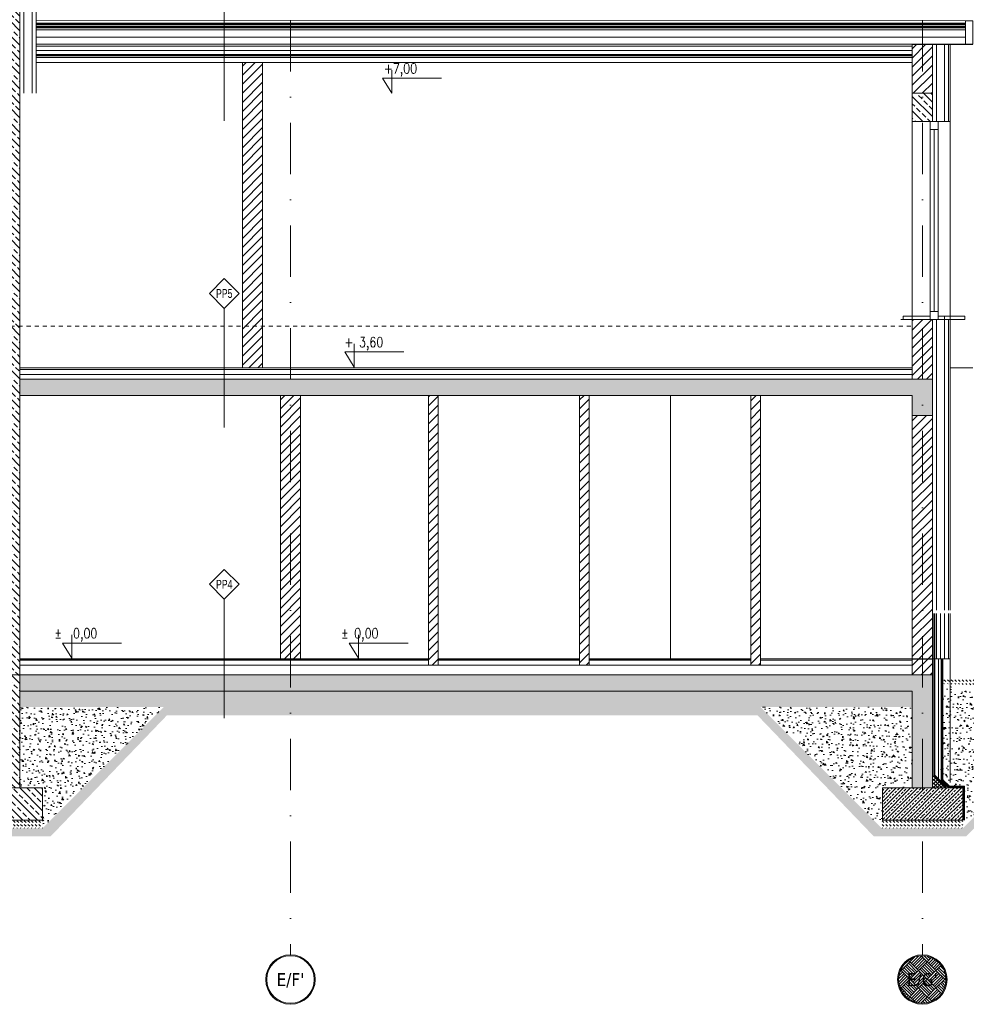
# Model space of a CAD drawing. Header units: millimetres. Extents: x -82287 to 177822, y -399756 to 0.
# Tile 47 of 228: x 62337 to 63509, y -209382 to -208163. Entities that reach past the tile are written whole.
import ezdxf
from ezdxf.enums import TextEntityAlignment as Align

# ---------------------------------------------------------------- set-up
doc = ezdxf.new("R2010")
doc.units = ezdxf.units.MM
doc.header["$MEASUREMENT"] = 0
for name, pattern in [('SUŁOSZOWA - PB 21 03$0$2_3', [1, 0.5, -0.5]), ('SUŁOSZOWA - PB 21 03$0$CACHE', [9.525, 6.35, -3.175]), ('SUŁOSZOWA - PB 21 03$0$CARKOVANA', [7.5, 5, -2.5]), ('SUŁOSZOWA - PB 21 03$0$DASHDOT', [25.4, 12.7, -6.35, 0, -6.35]), ('SUŁOSZOWA - PB 21 03$0$HIDDEN2', [4.7625, 3.175, -1.5875])]:
    doc.linetypes.add(name, pattern=pattern)
doc.layers.add('FL_XREF', color=252, linetype='Continuous')
for name, color, linetype, lineweight in [('SUŁOSZOWA - PB 21 03$0$!! 0_ Istn-widok', 251, 'Continuous', 0), ('SUŁOSZOWA - PB 21 03$0$!! 0_ Opis', 251, 'Continuous', 0), ('SUŁOSZOWA - PB 21 03$0$!! 0_Opis_pom', 251, 'Continuous', 0), ('SUŁOSZOWA - PB 21 03$0$!! 1_ PROJ WARSTWY', 251, 'Continuous', 0), ('SUŁOSZOWA - PB 21 03$0$!! 1_ proj wyposdażenie', 251, 'Continuous', 0), ('SUŁOSZOWA - PB 21 03$0$!! 1_ tynk zewn  - nowy', 251, 'Continuous', 0), ('SUŁOSZOWA - PB 21 03$0$!! 1_hatch projektowane ściany', 251, 'Continuous', 0), ('SUŁOSZOWA - PB 21 03$0$!! 1_OPIS POM NOWE', 251, 'Continuous', 0), ('SUŁOSZOWA - PB 21 03$0$!! 1_PROJ Sciany', 251, 'Continuous', 0), ('SUŁOSZOWA - PB 21 03$0$!! 1_PROJ TERMOIZOL', 251, 'Continuous', 0), ('SUŁOSZOWA - PB 21 03$0$!! 1_PROJ widok', 251, 'Continuous', 0), ('SUŁOSZOWA - PB 21 03$0$!! 1_PROJ ŻELBET', 251, 'Continuous', 0), ('SUŁOSZOWA - PB 21 03$0$!! 1_Wyburzenia', 251, 'SUŁOSZOWA - PB 21 03$0$CARKOVANA', 0), ('SUŁOSZOWA - PB 21 03$0$!! 1_wydzieleni PPOŻ - nowe', 251, 'Continuous', 0), ('SUŁOSZOWA - PB 21 03$0$!! 1_zabudowa GK', 251, 'Continuous', 0), ('SUŁOSZOWA - PB 21 03$0$!! 2 _linia hydroizol', 251, 'Continuous', 0), ('SUŁOSZOWA - PB 21 03$0$!! 2_ remont Ocieplenie', 251, 'SUŁOSZOWA - PB 21 03$0$ZIGZAG', 0), ('SUŁOSZOWA - PB 21 03$0$0-osie-liniA', 251, 'SUŁOSZOWA - PB 21 03$0$DASHDOT', 0), ('SUŁOSZOWA - PB 21 03$0$0-osie-tx', 251, 'Continuous', 0), ('SUŁOSZOWA - PB 21 03$0$0-rzedne-blok', 251, 'Continuous', 0), ('SUŁOSZOWA - PB 21 03$0$PROJ OKNO', 251, 'SUŁOSZOWA - PB 21 03$0$CACHE', 0)]:
    doc.layers.add(name, color=color, linetype=linetype, lineweight=lineweight)
doc.styles.add('SUŁOSZOWA - PB 21 03$0$ARIAL', font='tahoma.ttf')
doc.styles.add('SUŁOSZOWA - PB 21 03$0$ARIAL TEEN', font='arial.ttf')
doc.styles.add('SUŁOSZOWA - PB 21 03$0$DEUTSCH', font='SIMPLEX8')
doc.styles.add('SUŁOSZOWA - PB 21 03$0$TAHOMA', font='tahoma.ttf')
doc.linetypes.add('SUŁOSZOWA - PB 21 03$0$BATTING', pattern='A,0.00254,-2.54,[134,ltypeshp.shx,S=2.54,R=0,X=-2.54,Y=0],-5.08,[134,ltypeshp.shx,S=2.54,R=180,X=2.54,Y=0],-2.54', length=10.16254)
doc.linetypes.add('SUŁOSZOWA - PB 21 03$0$ZIGZAG', pattern='A,0.00254,-5.08,[131,ltypeshp.shx,S=5.08,R=0,X=-5.08,Y=0],-10.16,[131,ltypeshp.shx,S=5.08,R=180,X=5.08,Y=0],-5.08', length=20.32254)
pattern_1 = [(315, (262312.231, -152149.061), (2.24506403, 2.24506403), []), (45, (262312.231, -152149.061), (-2.24506403, 2.24506403), [])]
pattern_2 = [(135, (0, 0), (-8.9802561, -8.9802561), []), (135, (5e-16, 8.98), (-8.9802561, -8.9802561), [6.35, -3.175])]
pattern_3 = [(45, (0, 0), (-5.61266008, 5.61266008), [])]
pattern_4 = [(320, (263081.287, -128162.293), (-1.5939086, -18.2184669), [1.905, -20.955]), (265, (263081.287, -128162.293), (19.1056845, 3.5243421), [1.524, -16.7640584]), (10.451445, (263081.154, -128163.812), (17.5117752, -14.6941247), [1.6190009, -17.8090245]), (316.1842, (263086.367, -128162.293), (-4.2042328, -27.107904), [2.8575, -31.4325]), (6.635558, (263086.016, -128164.552), (24.7426125, -23.7404134), [2.4285023, -26.7135608]), (261.184151, (263086.367, -128162.293), (24.7426125, -23.7404134), [2.2859967, -25.1459732]), (291, (263085.097, -128164.833), (-10.2265198, -15.1614391), [1.905, -20.955]), (236, (263085.097, -128164.833), (18.4187966, -6.1802028), [1.524, -16.764]), (341.451445, (263084.244, -128166.097), (8.1922769, -21.3416419), [1.6190009, -17.8089938]), (307.5, (263081.2866, -128162.2934), (8.45550389, -0.30886033), [0, -16.5608, 0, -17.018, 0, -16.8275]), (277.5, (263081.287, -128162.293), (10.0180575, -6.68196625), [0, -9.7028, 0, -16.1798, 0, -6.4135]), (237.5, (263081.2866, -128156.629), (-0.5728744, -13.55905952), [0, -6.35, 0, -19.812, 0, -26.289]), (227.5, (263081.287, -128154.089), (2.5426491, -14.81291814), [0, -8.255, 0, -13.1572, 0, -18.669])]
pattern_5 = [(315, (263081.2866, -128162.2934), (4.49012806, -8e-16), [3.175, -3.175])]

# ---------------------------------------------------------------- blocks, each defined once
blk = doc.blocks.new('*U116')
h = blk.add_hatch(color=256)
edge = h.paths.add_edge_path()
edge.add_arc((0, 0), 30.6, 0, 360)
edge = h.paths.add_edge_path(flags=17)
edge.add_arc((0, 0), 29.4, 0, 360)
for radius in [30.6, 29.4]:
    blk.add_circle((0, 0), radius)
at = {"style": 'SUŁOSZOWA - PB 21 03$0$TAHOMA', "flags": 8}
blk.add_attdef('ANSICHTSNUMMER', text='', height=16, dxfattribs=at).set_placement((0, 0), align=Align.MIDDLE_CENTER)
blk = doc.blocks.new('SUŁOSZOWA - PB 21 03$0$BLOK OSIE D-E PD')
at = {"layer": 'SUŁOSZOWA - PB 21 03$0$0-osie-liniA', "ltscale": 5}
for points in [[(62610.1, -214526.3), (62610.1, -216318.8)], [(63392.6, -214526.3), (63392.6, -216318.8)]]:
    blk.add_lwpolyline(points, dxfattribs=at)
at = {"layer": 'SUŁOSZOWA - PB 21 03$0$0-osie-tx'}
ref = blk.add_blockref('*U116', (62610.1, -216349.4), dxfattribs=dict(at, rotation=180))
ref.add_attrib('ANSICHTSNUMMER', "E/F'", dxfattribs={"layer": '0', "height": 16, "style": 'SUŁOSZOWA - PB 21 03$0$TAHOMA', "flags": 8}).set_placement((62610.1, -216349.4), align=Align.MIDDLE_CENTER)
ref = blk.add_blockref('*U116', (63392.6, -216349.4), dxfattribs=dict(at, rotation=180))
ref.add_attrib('ANSICHTSNUMMER', "E/G'", dxfattribs={"layer": '0', "height": 16, "style": 'SUŁOSZOWA - PB 21 03$0$TAHOMA', "flags": 8}).set_placement((63392.6, -216349.4), align=Align.MIDDLE_CENTER)
blk = doc.blocks.new('SUŁOSZOWA - PB 21 03$0$D_kota')
for p, q in [((8.66, 0), (8.66, 23.02)), ((-0.76, 15), (8.66, 15)), ((8.66, 0), (-0.76, 15))]:
    blk.add_line(p, q)
blk.add_lwpolyline([(-0.76, 15), (57.9, 15)])
at = {"style": 'SUŁOSZOWA - PB 21 03$0$DEUTSCH', "width": 0.8}
blk.add_attdef('POZ.ARCH', (7.32, 19.66), '', height=10, dxfattribs=at)
blk = doc.blocks.new('SUŁOSZOWA - PB 21 03')
at = {"layer": 'SUŁOSZOWA - PB 21 03$0$!! 1_hatch projektowane ściany'}
h = blk.add_hatch(dxfattribs=at)
h.set_pattern_fill('ANSI33', color=256, scale=2, angle=90)
h.set_pattern_definition(pattern_2)
h.paths.add_polyline_path([(62275.06965, -207991.73849), (62250.06965, -207991.73849), (62250.06965, -209026.97711), (62275.06965, -209026.97711)])
h = blk.add_hatch(dxfattribs=at)
h.set_pattern_fill('ANSI31', color=256, scale=2.5)
h.set_pattern_definition(pattern_3)
h.paths.add_polyline_path([(63392.56735, -208246.31713), (63380.06373, -208246.31713), (63380.06373, -208306.97711), (63392.56735, -208306.97711)])
h.paths.add_polyline_path([(63405.06373, -208246.31713), (63392.56735, -208246.31713), (63392.56735, -208306.97711), (63405.06373, -208306.97711)])
h = blk.add_hatch(dxfattribs=at)
h.set_pattern_fill('ANSI31', color=256, scale=2.5)
h.set_pattern_definition(pattern_3)
h.paths.add_polyline_path([(62550.56735, -208646.97711), (62575.56735, -208646.97711), (62575.56735, -208268.79469), (62550.56735, -208268.79469)])
h = blk.add_hatch(dxfattribs=at)
h.set_pattern_fill('ANSI33', color=256, scale=2, angle=90)
h.set_pattern_definition(pattern_2)
h.paths.add_polyline_path([(63380.10356, -208341.98068), (63405.06373, -208341.98068), (63405.06373, -208306.97711), (63380.10356, -208306.97711)])
h = blk.add_hatch(dxfattribs=at)
h.set_pattern_fill('ANSI31', color=256, scale=2.5)
h.set_pattern_definition(pattern_3)
h.paths.add_polyline_path([(63392.56735, -208586.98068), (63380.06373, -208586.98068), (63380.06373, -208660.97711), (63392.56735, -208660.97711)])
h.paths.add_polyline_path([(63405.06373, -208586.98068), (63395.06373, -208586.98068), (63392.56735, -208586.98068), (63392.56735, -208660.97711), (63405.06373, -208660.97711)])
h = blk.add_hatch(dxfattribs=at)
h.set_pattern_fill('ANSI33', color=256, scale=2, angle=90)
h.set_pattern_definition(pattern_2)
h.paths.add_polyline_path([(62610.06735, -208660.97711), (62275.06965, -208660.97711), (62275.06965, -208680.97711), (62610.06735, -208680.97711)])
h.paths.add_polyline_path([(63392.56735, -208660.97711), (62610.06735, -208660.97711), (62610.06735, -208680.97711), (63380.06373, -208680.97711), (63380.06373, -208705.97711), (63392.56735, -208705.97711)])
h.paths.add_polyline_path([(63405.06373, -208660.97711), (63392.56735, -208660.97711), (63392.56735, -208705.97711), (63405.06373, -208705.97711)])
h = blk.add_hatch(dxfattribs=at)
h.set_pattern_fill('ANSI31', color=256, scale=2.5)
h.set_pattern_definition(pattern_3)
h.paths.add_polyline_path([(62597.56735, -209006.97711), (62622.56735, -209006.97711), (62622.56735, -208680.97711), (62597.56735, -208680.97711)])
h = blk.add_hatch(dxfattribs=at)
h.set_pattern_fill('ANSI31', color=256, scale=2.5)
h.set_pattern_definition(pattern_3)
h.paths.add_polyline_path([(62793.06379, -208680.97711), (62781.06379, -208680.97711), (62781.06379, -209014.97711), (62793.06379, -209014.97711)])
h = blk.add_hatch(dxfattribs=at)
h.set_pattern_fill('ANSI31', color=256, scale=2.5)
h.set_pattern_definition(pattern_3)
h.paths.add_polyline_path([(62980.06379, -208680.97711), (62968.06379, -208680.97711), (62968.06379, -209014.97711), (62980.06379, -209014.97711)])
h = blk.add_hatch(dxfattribs=at)
h.set_pattern_fill('ANSI31', color=256, scale=2.5)
h.set_pattern_definition(pattern_3)
h.paths.add_polyline_path([(63192.06379, -208680.97711), (63180.06379, -208680.97711), (63180.06379, -209014.97711), (63192.06379, -209014.97711)])
h = blk.add_hatch(dxfattribs=at)
h.set_pattern_fill('ANSI31', color=256, scale=2.5)
h.set_pattern_definition(pattern_3)
h.paths.add_polyline_path([(63392.56735, -209006.97711), (63380.05325, -209006.97711), (63380.06373, -209026.97711), (63392.56735, -209026.97711)])
h.paths.add_polyline_path([(63405.06373, -209006.97711), (63392.56735, -209006.97711), (63392.56735, -209026.97711), (63405.06373, -209026.97711)])
h.paths.add_polyline_path([(63405.06373, -208705.97549), (63392.56735, -208705.97873), (63392.56735, -209006.97711), (63405.06373, -209006.97711)])
h.paths.add_polyline_path([(63392.56735, -208705.97711), (63380.0239, -208705.97711), (63380.05325, -209006.97711), (63392.56735, -209006.97711)])
h = blk.add_hatch(dxfattribs=at)
h.set_pattern_fill('ANSI33', color=256, scale=2, angle=90)
h.set_pattern_definition(pattern_2)
h.paths.add_polyline_path([(62275.06965, -209026.97711), (62250.06965, -209026.97711), (62250.06965, -209166.97711), (62275.06965, -209166.97711)])
h = blk.add_hatch(dxfattribs=at)
h.set_pattern_fill('ANSI33', color=256, scale=2, angle=90)
h.set_pattern_definition(pattern_2)
h.paths.add_polyline_path([(62610.06735, -209026.97711), (62275.06965, -209026.97711), (62275.06965, -209046.97711), (62610.06735, -209046.97711)])
h.paths.add_polyline_path([(63392.56735, -209026.97711), (62610.06735, -209026.97711), (62610.06735, -209046.97711), (63380.06373, -209046.97711), (63380.06373, -209166.97711), (63392.56735, -209166.97711)])
h.paths.add_polyline_path([(63405.06373, -209026.97711), (63392.56735, -209026.97711), (63392.56735, -209166.97711), (63405.06373, -209166.97711)])
h = blk.add_hatch(dxfattribs=at)
h.set_pattern_fill('DASH', color=256, angle=-45)
h.set_pattern_definition(pattern_5)
h.paths.add_polyline_path([(63418.2333, -209031.98076), (63478.19675, -209034.07473), (63477.98735, -209040.07108), (63418.0239, -209037.97711)])
h = blk.add_hatch(dxfattribs=at)
h.set_pattern_fill('AR-PARQ1', color=256, scale=0.1, angle=45)
h.set_pattern_definition([(135, (0, 0), (-43.1052294, 0), [30.48, -30.48]), (135, (3.592, 3.592), (-43.1052294, 0), [30.48, -30.48]), (135, (7.184, 7.184), (-43.1052294, 0), [30.48, -30.48]), (135, (10.776, 10.776), (-43.1052294, 0), [30.48, -30.48]), (135, (14.368, 14.368), (-43.1052294, 0), [30.48, -30.48]), (135, (17.96, 17.96), (-43.1052294, 0), [30.48, -30.48]), (135, (21.553, 21.553), (-43.1052294, 0), [30.48, -30.48]), (45, (-21.553, 21.553), (43.1052294, 0), [30.48, -30.48]), (45, (-25.145, 25.145), (43.1052294, 0), [30.48, -30.48]), (45, (-28.737, 28.737), (43.1052294, 0), [30.48, -30.48]), (45, (-32.33, 32.33), (43.1052294, 0), [30.48, -30.48]), (45, (-35.92, 35.92), (43.1052294, 0), [30.48, -30.48]), (45, (-39.513, 39.513), (43.1052294, 0), [30.48, -30.48]), (45, (-43.105, 43.105), (43.1052294, 0), [30.48, -30.48])])
h.paths.add_polyline_path([(60818.18484, -209126.96325), (60818.18484, -209116.96325), (61238.56735, -209116.96325), (61288.55349, -209066.97711), (61472.06505, -209066.97711), (61623.06965, -209216.97711), (61911.56965, -209216.97711), (62004.70449, -209123.84227), (62129.35516, -209123.84227), (62222.49, -209216.97711), (62303.06965, -209216.97711), (62453.06965, -209066.97711), (63192.48407, -209066.97711), (63342.48407, -209216.97711), (63442.56373, -209216.97711), (63617.56373, -209041.97711), (63663.22819, -209041.97711), (63663.22819, -209051.97711), (63621.70586, -209051.97711), (63446.70586, -209226.97711), (63332.48407, -209226.97711), (63188.34194, -209076.97711), (62457.21179, -209076.97711), (62313.06965, -209226.97711), (62212.49, -209226.97711), (62122.9923, -209133.84227), (62011.06735, -209133.84227), (61921.56965, -209226.97711), (61612.06505, -209226.97711), (61467.92291, -209076.97711), (61296.60141, -209076.97711), (61248.56735, -209126.96325)])
h = blk.add_hatch(dxfattribs=at)
h.set_pattern_fill('DASH', color=256, angle=-45)
h.set_pattern_definition(pattern_5)
h.paths.add_polyline_path([(62275.06965, -209066.97711), (62275.06965, -209046.97711), (63146.79177, -209046.97711), (63146.79177, -209066.97711)])
h = blk.add_hatch(dxfattribs=at)
h.set_pattern_fill('DASH', color=256, angle=-45)
h.set_pattern_definition(pattern_5)
h.paths.add_polyline_path([(63380.06373, -209066.97711), (63380.06373, -209046.97711), (62610.06735, -209046.97711), (62610.06735, -209066.97711)])
h = blk.add_hatch(dxfattribs=at)
h.set_pattern_fill('AR-CONC', color=256, scale=0.1, angle=-90)
h.set_pattern_definition(pattern_4)
h.paths.add_polyline_path([(63461.71394, -209077.56731), (63461.71394, -209041.97711), (63617.56373, -209041.97711), (63442.56373, -209216.97711), (63442.56373, -209206.97711), (63442.56373, -209166.97711), (63425.18232, -209166.97711), (63416.0239, -209157.73447), (63416.0239, -209077.56731)])
h.paths.add_polyline_path([(63418.0239, -209077.56731), (63418.0239, -209041.97711), (63461.71394, -209041.97711), (63461.71394, -209077.56731)], flags=17)
h = blk.add_hatch(dxfattribs=at)
h.set_pattern_fill('AR-CONC', color=256, scale=0.1, angle=-90)
h.set_pattern_definition([(320, (262969.981, -128162.293), (-1.5939086, -18.2184669), [1.905, -20.955]), (265, (262969.981, -128162.293), (19.1056845, 3.5243421), [1.524, -16.7640584]), (10.451445, (262969.848, -128163.812), (17.5117752, -14.6941247), [1.6190009, -17.8090245]), (316.1842, (262975.061, -128162.293), (-4.2042328, -27.107904), [2.8575, -31.4325]), (6.635558, (262974.71, -128164.552), (24.7426125, -23.7404134), [2.4285023, -26.7135608]), (261.184151, (262975.06, -128162.293), (24.7426125, -23.7404134), [2.2859967, -25.1459732]), (291, (262973.791, -128164.833), (-10.2265198, -15.1614391), [1.905, -20.955]), (236, (262973.791, -128164.833), (18.4187966, -6.1802028), [1.524, -16.764]), (341.451445, (262972.939, -128166.097), (8.1922769, -21.3416419), [1.6190009, -17.8089938]), (307.5, (262969.981, -128162.2934), (8.45550389, -0.30886033), [0, -16.5608, 0, -17.018, 0, -16.8275]), (277.5, (262969.981, -128162.293), (10.0180575, -6.68196625), [0, -9.7028, 0, -16.1798, 0, -6.4135]), (237.5, (262969.981, -128156.629), (-0.5728744, -13.55905952), [0, -6.35, 0, -19.812, 0, -26.289]), (227.5, (262969.981, -128154.089), (2.5426491, -14.81291814), [0, -8.255, 0, -13.1572, 0, -18.669])])
h.paths.add_polyline_path([(62453.06965, -209066.97711), (62274.02983, -209066.97711), (62274.02983, -209166.97711), (62302.99, -209166.97711), (62302.99, -209206.97711), (62303.06965, -209206.97711), (62303.06965, -209216.97711)])
h = blk.add_hatch(dxfattribs=at)
h.set_pattern_fill('AR-CONC', color=256, scale=0.1, angle=-90)
h.set_pattern_definition(pattern_4)
h.paths.add_polyline_path([(63192.48407, -209066.97711), (63371.5239, -209066.97711), (63371.5239, -209166.97711), (63342.56373, -209166.97711), (63342.56373, -209206.97711), (63342.48407, -209206.97711), (63342.48407, -209216.97711)])
h.paths.add_polyline_path([(63371.5239, -209077.56731), (63371.5239, -209066.97711), (63380.06373, -209066.97711), (63380.06373, -209077.56731)])
h.paths.add_polyline_path([(63371.5239, -209166.97711), (63371.5239, -209077.56731), (63380.06373, -209077.56731), (63380.06373, -209166.97711)])
h = blk.add_hatch(dxfattribs=at)
h.set_pattern_fill('ANSI33', color=256, scale=2, angle=90)
h.set_pattern_definition([(135, (0, 140), (-8.9802561, -8.9802561), []), (135, (5e-16, 148.98), (-8.9802561, -8.9802561), [6.35, -3.175])])
h.paths.add_polyline_path([(62223.06965, -209166.97711), (62303.06965, -209166.97711), (62303.06965, -209206.97711), (62223.06965, -209206.97711)])
h = blk.add_hatch(dxfattribs=at)
h.set_pattern_fill('ANSI33', color=256)
h.set_pattern_definition([(45, (0, 140), (-4.49012806, 4.49012806), []), (45, (4.49, 140), (-4.49012806, 4.49012806), [3.175, -1.5875])])
h.paths.add_polyline_path([(63343.06373, -209166.97711), (63442.56373, -209166.97711), (63442.56373, -209206.97711), (63343.06373, -209206.97711)])
h = blk.add_hatch(dxfattribs=at)
h.set_pattern_fill('DASH', color=256, angle=-45)
h.set_pattern_definition([(315, (-1129.744, 0), (4.49012806, -1e-15), [3.175, -3.175])])
h.paths.add_polyline_path([(62223.06965, -209216.97711), (62303.06965, -209216.97711), (62303.06965, -209206.97711), (62223.06965, -209206.97711)])
h = blk.add_hatch(dxfattribs=at)
h.set_pattern_fill('DASH', color=256, angle=-45)
h.set_pattern_definition([(315, (0, 0), (4.49012806, -1e-15), [3.175, -3.175])])
h.paths.add_polyline_path([(63342.48407, -209216.97711), (63442.56373, -209216.97711), (63442.56373, -209206.97711), (63342.48407, -209206.97711)])
h = blk.add_hatch(dxfattribs=at)
h.set_pattern_fill('AR-PARQ1', color=256, scale=0.05, angle=-45)
h.set_pattern_definition([(45, (263081.287, -128162.293), (4e-15, 21.5526147), [15.24, -15.24]), (45, (263083.083, -128164.09), (4e-15, 21.5526147), [15.24, -15.24]), (45, (263084.879, -128165.886), (4e-15, 21.5526147), [15.24, -15.24]), (45, (263086.675, -128167.682), (4e-15, 21.5526147), [15.24, -15.24]), (45, (263088.471, -128169.478), (4e-15, 21.5526147), [15.24, -15.24]), (45, (263090.267, -128171.274), (4e-15, 21.5526147), [15.24, -15.24]), (45, (263092.063, -128173.07), (4e-15, 21.5526147), [15.24, -15.24]), (315, (263092.063, -128151.517), (-4e-15, -21.5526147), [15.24, -15.24]), (315, (263093.859, -128149.721), (-4e-15, -21.5526147), [15.24, -15.24]), (315, (263095.655, -128147.925), (-4e-15, -21.5526147), [15.24, -15.24]), (315, (263097.451, -128146.129), (-4e-15, -21.5526147), [15.24, -15.24]), (315, (263099.247, -128144.333), (-4e-15, -21.5526147), [15.24, -15.24]), (315, (263101.043, -128142.537), (-4e-15, -21.5526147), [15.24, -15.24]), (315, (263102.84, -128140.741), (-4e-15, -21.5526147), [15.24, -15.24])])
h.paths.add_polyline_path([(63363.16735, -209404.24509, 1), (63421.96735, -209404.24509, 1)])
at = {"layer": 'SUŁOSZOWA - PB 21 03$0$!! 2_ remont Ocieplenie', "linetype": 'ByBlock', "ltscale": 0.55}
h = blk.add_hatch(dxfattribs=at)
h.set_pattern_fill('ANSI37', color=256, angle=-90)
h.set_pattern_definition(pattern_1)
h.paths.add_polyline_path([(63421.0239, -209166.97711), (63406.0239, -209166.97711), (63406.0239, -209151.97711)])
h = blk.add_hatch(dxfattribs=at)
h.set_pattern_fill('ANSI37', color=256, angle=-90)
h.set_pattern_definition(pattern_1)
h.paths.add_polyline_path([(63421.0239, -209166.97711), (63406.0239, -209166.97711), (63406.0239, -209151.97711)])
for p, q in [((62275.06965, -209006.97711), (62781.06379, -209006.97711)), ((62793.06379, -209006.97711), (62968.06379, -209006.97711)), ((62980.06379, -209006.97711), (63180.06379, -209006.97711))]:
    blk.add_line(p, q)
for points in [[(63380.06373, -208246.31713), (63405.06373, -208246.31713)], [(63405.06373, -208246.31713), (63455.06373, -208246.31713)], [(63380.06373, -209006.97711), (63405.06373, -209006.97711)]]:
    blk.add_lwpolyline(points)
at = {"layer": 'SUŁOSZOWA - PB 21 03$0$!! 0_ Istn-widok', "lineweight": 35, "const_width": 1}
blk.add_lwpolyline([(63455.06373, -208217.15542), (62295.06965, -208217.15542)], dxfattribs=at)
at = {"layer": 'SUŁOSZOWA - PB 21 03$0$!! 0_ Istn-widok'}
blk.add_lwpolyline([(62295.06965, -208268.79469), (63380.06373, -208268.79469)], dxfattribs=at)
at = {"layer": 'SUŁOSZOWA - PB 21 03$0$!! 0_ Istn-widok', "linetype": 'SUŁOSZOWA - PB 21 03$0$2_3', "ltscale": 10}
blk.add_lwpolyline([(62133.39629, -208595.23097), (63380.06373, -208595.23097)], dxfattribs=at)
at = {"layer": 'SUŁOSZOWA - PB 21 03$0$!! 0_ Opis'}
for p, q in [((62528.06672, -208193.44125), (62528.06672, -208340.94125)), ((62528.06672, -208573.22711), (62528.06672, -208720.72711)), ((62528.06672, -208933.22711), (62528.06672, -209080.72711))]:
    blk.add_line(p, q, dxfattribs=at)
for points in [[(62528.06672, -208573.22711), (62546.4515, -208554.84233), (62528.06672, -208536.45755), (62509.68194, -208554.84233)], [(62528.06672, -208933.22711), (62546.4515, -208914.84233), (62528.06672, -208896.45755), (62509.68194, -208914.84233)]]:
    blk.add_lwpolyline(points, close=True, dxfattribs=at)
at = {"layer": 'SUŁOSZOWA - PB 21 03$0$!! 1_ PROJ WARSTWY'}
for points in [[(63445.97395, -208220.15542), (62295.06965, -208220.15542)], [(63445.97395, -208222.15542), (62295.06965, -208222.15542)], [(63445.97395, -208224.24782), (62295.06965, -208224.24782)], [(63445.97395, -208225.74782), (62295.06965, -208225.74782)], [(63445.97395, -208228.31713), (62295.06965, -208228.31713)], [(63397.56373, -208246.31713), (62295.06965, -208246.31713)], [(63380.06373, -208248.79469), (62295.06965, -208248.79469)], [(63380.06373, -208258.79469), (62295.06965, -208258.79469)], [(63380.06373, -208648.97711), (62275.06965, -208648.97711)], [(63380.06373, -208654.97711), (62275.06965, -208654.97711)], [(63415.06373, -209006.97711), (63415.06373, -208950.97711)], [(62781.06379, -209008.97711), (62275.06965, -209008.97711)], [(62968.06379, -209008.97711), (62793.06379, -209008.97711)], [(63180.06379, -209008.97711), (62980.06379, -209008.97711)], [(63380.06373, -209008.97711), (63192.06379, -209008.97711)], [(63380.06373, -209014.97711), (62275.06965, -209014.97711)]]:
    blk.add_lwpolyline(points, dxfattribs=at)
at = {"layer": 'SUŁOSZOWA - PB 21 03$0$!! 1_ proj wyposdażenie'}
blk.add_lwpolyline([(63080.6456, -208680.97711), (63080.6456, -209006.97711)], dxfattribs=at)
at = {"layer": 'SUŁOSZOWA - PB 21 03$0$!! 1_ tynk zewn  - nowy'}
for points in [[(62295.06965, -208306.97711), (62295.06965, -207991.73849)], [(63425.06373, -208341.98068), (63425.06373, -208246.31713)], [(63427.06373, -208947.06513), (63427.06373, -208246.31713)], [(63405.06373, -208341.98068), (63427.06373, -208341.98068)], [(63425.06373, -208947.06513), (63425.06373, -208586.98068)], [(63425.06373, -209006.97711), (63425.06373, -208950.98035)], [(63427.06373, -209160.20008), (63427.06373, -208950.98035)]]:
    blk.add_lwpolyline(points, dxfattribs=at)
at = {"layer": 'SUŁOSZOWA - PB 21 03$0$!! 1_hatch projektowane ściany'}
for points in [[(62550.56735, -208646.97711), (62575.56735, -208646.97711), (62575.56735, -208268.79469), (62550.56735, -208268.79469)], [(62597.56735, -209006.97711), (62622.56735, -209006.97711), (62622.56735, -208680.97711), (62597.56735, -208680.97711)]]:
    blk.add_lwpolyline(points, close=True, dxfattribs=at)
at = {"layer": 'SUŁOSZOWA - PB 21 03$0$!! 1_PROJ Sciany'}
blk.add_lwpolyline([(63455.06373, -208246.31713), (63445.97395, -208246.31713), (63445.97395, -208217.15542), (63455.06373, -208217.15542)], close=True, dxfattribs=at)
for points in [[(63380.06373, -208246.31713), (63380.06373, -208306.97711)], [(63380.06373, -208246.31713), (63405.06373, -208246.31713)], [(63405.06373, -208306.97711), (63405.06373, -208246.31713)], [(62550.56735, -208268.79469), (62550.56735, -208646.97711)], [(62575.56735, -208268.79469), (62575.56735, -208646.97711)], [(63405.06373, -208341.97711), (63380.10356, -208341.98068)], [(63380.06373, -208586.98068), (63380.06373, -208660.97711)], [(63427.06373, -208586.98068), (63380.06373, -208586.98068)], [(63405.06373, -208660.97711), (63405.06373, -208586.98068)], [(63380.06373, -208646.97711), (62275.06965, -208646.97711)], [(62575.56735, -208646.97711), (62550.56735, -208646.97711)], [(62597.56735, -208680.97711), (62597.56735, -209006.97711)], [(62622.56735, -208680.97711), (62622.56735, -209006.97711)], [(62781.06379, -209014.97711), (62781.06379, -208680.97711)], [(62793.06379, -209014.97711), (62793.06379, -208680.97711)], [(62968.06379, -209014.97711), (62968.06379, -208680.97711)], [(62980.06379, -209014.97711), (62980.06379, -208680.97711)], [(63180.06379, -209014.97711), (63180.06379, -208680.97711)], [(63192.06379, -208680.97711), (63180.06379, -208680.97711)], [(63192.06379, -209014.97711), (63192.06379, -208680.97711)], [(63380.0239, -208705.97711), (63380.06373, -209026.97711)], [(63405.06373, -209026.97711), (63405.06373, -208705.97711)], [(62781.06379, -209006.97711), (62275.06965, -209006.97711)], [(62622.56735, -209006.97711), (62597.56735, -209006.97711)], [(62968.06379, -209006.97711), (62793.06379, -209006.97711)], [(63180.06379, -209006.97711), (62980.06379, -209006.97711)], [(63380.06373, -209006.97711), (63192.06379, -209006.97711)]]:
    blk.add_lwpolyline(points, dxfattribs=at)
at = {"layer": 'SUŁOSZOWA - PB 21 03$0$!! 1_PROJ TERMOIZOL', "linetype": 'SUŁOSZOWA - PB 21 03$0$ZIGZAG', "ltscale": 0.75}
for points in [[(62280.06965, -208306.97711), (62280.06965, -207991.73849)], [(62290.06965, -208306.97711), (62290.06965, -207991.73849)], [(63410.06373, -208341.98068), (63410.06373, -208246.31713)], [(63420.06373, -208341.98068), (63420.06373, -208246.31713)], [(63420.06373, -208947.06513), (63420.06373, -208583.06546)], [(63410.06373, -208947.06513), (63410.06373, -208586.98068)], [(63410.06373, -209006.97711), (63410.06373, -208950.98035)], [(63420.06373, -209006.97711), (63420.06373, -208950.98035)], [(63412.5239, -209155.64868), (63412.5239, -209006.97711)]]:
    blk.add_lwpolyline(points, dxfattribs=at)
at = {"layer": 'SUŁOSZOWA - PB 21 03$0$!! 1_PROJ widok'}
for points in [[(63380.06373, -208586.98068), (63380.06373, -208341.98068)], [(63427.06373, -208586.98068), (63427.06373, -208341.98068)], [(63427.06373, -208646.97711), (63455.06373, -208646.97711)]]:
    blk.add_lwpolyline(points, dxfattribs=at)
at = {"layer": 'SUŁOSZOWA - PB 21 03$0$!! 1_PROJ ŻELBET'}
blk.add_line((62275.06965, -209166.97711), (62275.06965, -207991.73849), dxfattribs=at)
for points in [[(63405.06373, -208306.97711), (63405.06373, -208341.97711), (63380.06373, -208341.97711), (63380.06373, -208326.97711)], [(63405.06373, -208660.97711), (62275.06965, -208660.97711)], [(63405.06373, -208660.97711), (63405.06373, -208705.97711), (63380.06373, -208705.97711), (63380.06373, -208680.97711)], [(63380.06373, -208680.97711), (62275.06965, -208680.97711)], [(63405.06373, -209026.97711), (62250.06965, -209026.97711)], [(63405.06373, -209166.97711), (63405.06373, -209026.97711)], [(63405.06373, -209166.97711), (63405.06373, -209026.97711)], [(63405.06373, -209166.97711), (63405.06373, -209028.61734)], [(63380.06373, -209046.97711), (62275.06965, -209046.97711)], [(63380.06373, -209046.97711), (63380.06373, -209166.97711)]]:
    blk.add_lwpolyline(points, dxfattribs=at)
for points in [[(63380.10356, -208341.98068), (63405.06373, -208341.98068), (63405.06373, -208306.97711), (63380.10356, -208306.97711)], [(62223.06965, -209166.97711), (62303.06965, -209166.97711), (62303.06965, -209206.97711), (62223.06965, -209206.97711)], [(63343.06373, -209166.97711), (63442.56373, -209166.97711), (63442.56373, -209206.97711), (63343.06373, -209206.97711)]]:
    blk.add_lwpolyline(points, close=True, dxfattribs=at)
at = {"layer": 'SUŁOSZOWA - PB 21 03$0$!! 1_Wyburzenia', "linetype": 'SUŁOSZOWA - PB 21 03$0$HIDDEN2', "ltscale": 3}
for points in [[(63365.91801, -208586.98068), (63434.91801, -208586.98068)], [(63407.06373, -208586.98068), (63395.06373, -208586.98068)]]:
    blk.add_lwpolyline(points, dxfattribs=at)
at = {"layer": 'SUŁOSZOWA - PB 21 03$0$!! 1_wydzieleni PPOŻ - nowe'}
blk.add_lwpolyline([(63405.06373, -209006.97711), (63427.06373, -209006.97711)], dxfattribs=at)
blk.add_lwpolyline([(63405.06373, -209006.97711), (63427.06373, -209006.97711)], dxfattribs=at)
at = {"layer": 'SUŁOSZOWA - PB 21 03$0$!! 1_zabudowa GK'}
for points in [[(63380.06373, -208260.5556), (62295.06965, -208260.5556)], [(63380.06373, -208262.5556), (62295.06965, -208262.5556)]]:
    blk.add_lwpolyline(points, dxfattribs=at)
at = {"layer": 'SUŁOSZOWA - PB 21 03$0$!! 2 _linia hydroizol', "linetype": 'SUŁOSZOWA - PB 21 03$0$CACHE', "ltscale": 0.5, "const_width": 1.5}
blk.add_lwpolyline([(63445.97395, -208221.15542), (62295.06965, -208221.15542)], dxfattribs=at)
at = {"layer": 'SUŁOSZOWA - PB 21 03$0$!! 2 _linia hydroizol', "linetype": 'SUŁOSZOWA - PB 21 03$0$CACHE', "const_width": 1.5}
for points in [[(63445.97395, -208224.99782), (62295.06965, -208224.99782)], [(63421.73101, -209166.27), (63407.0239, -209151.56289), (63407.0239, -208950.97711)], [(63417.0239, -209006.97711), (63417.0239, -209157.32025), (63425.59653, -209165.97711), (63443.56373, -209165.97711), (63443.56373, -209206.97711)]]:
    blk.add_lwpolyline(points, dxfattribs=at)
at = {"layer": 'SUŁOSZOWA - PB 21 03$0$!! 2 _linia hydroizol', "linetype": 'SUŁOSZOWA - PB 21 03$0$CACHE', "ltscale": 0.3, "const_width": 1.5}
blk.add_lwpolyline([(63380.06373, -208259.67514), (62295.06965, -208259.67514)], dxfattribs=at)
at = {"layer": 'SUŁOSZOWA - PB 21 03$0$!! 2 _linia hydroizol'}
for points in [[(63422.43811, -209165.56289), (63408.0239, -209151.14868), (63408.0239, -208950.97711)], [(63442.56373, -209206.97711), (63442.56373, -209166.97711), (63425.18232, -209166.97711), (63416.0239, -209157.73447), (63416.0239, -209006.97711)], [(63418.0239, -209006.97711), (63418.0239, -209156.90604), (63426.01074, -209164.97711), (63444.56373, -209164.97711), (63444.56373, -209206.97711)], [(63421.0239, -209166.97711), (63406.0239, -209151.97711)], [(63421.0239, -209166.97711), (63406.0239, -209151.97711)], [(63421.73101, -209166.27), (63406.73101, -209151.27)], [(63421.73101, -209166.27), (63406.73101, -209151.27)], [(63422.43811, -209165.56289), (63407.43811, -209150.56289)], [(63422.43811, -209165.56289), (63407.43811, -209150.56289)]]:
    blk.add_lwpolyline(points, dxfattribs=at)
at = {"layer": 'SUŁOSZOWA - PB 21 03$0$!! 2_ remont Ocieplenie', "linetype": 'SUŁOSZOWA - PB 21 03$0$BATTING', "ltscale": 0.75}
blk.add_lwpolyline([(63445.97395, -208237.31713), (62295.06965, -208237.31713)], dxfattribs=at)
at = {"layer": 'SUŁOSZOWA - PB 21 03$0$!! 2_ remont Ocieplenie', "linetype": 'SUŁOSZOWA - PB 21 03$0$BATTING', "ltscale": 0.45}
blk.add_lwpolyline([(63380.06373, -208253.79469), (62295.06965, -208253.79469)], dxfattribs=at)
at = {"layer": 'SUŁOSZOWA - PB 21 03$0$PROJ OKNO', "linetype": 'Continuous'}
for points in [[(63402.10356, -208341.60348), (63402.06373, -208586.98068)], [(63412.10356, -208351.60348), (63402.10356, -208351.60348)], [(63407.10356, -208351.60348), (63407.06373, -208576.98068)], [(63412.10356, -208341.98068), (63412.06373, -208586.98068)], [(63412.06373, -208576.98068), (63402.06373, -208576.98068)]]:
    blk.add_lwpolyline(points, dxfattribs=at)
for points in [[(63368.91658, -208586.98068), (63402.06373, -208586.98068), (63402.06373, -208583.06546), (63368.91658, -208583.06546)], [(63412.06373, -208586.98068), (63445.21088, -208586.98068), (63445.21088, -208583.06546), (63412.06373, -208583.06546)]]:
    blk.add_lwpolyline(points, close=True, dxfattribs=at)
blk.add_blockref('SUŁOSZOWA - PB 21 03$0$BLOK OSIE D-E PD', (0, 6945.20117))
at = {"layer": 'SUŁOSZOWA - PB 21 03$0$0-rzedne-blok'}
ref = blk.add_blockref('SUŁOSZOWA - PB 21 03$0$D_kota', (62724.93895, -208306.97711), dxfattribs=dict(at, xscale=1.250000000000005, yscale=1.250000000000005, zscale=1.250000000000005))
ref.add_attrib('POZ.ARCH', '+7,00', (62725.75973, -208282.39716), dxfattribs={"layer": '0', "height": 12.5, "style": 'SUŁOSZOWA - PB 21 03$0$DEUTSCH', "width": 0.8})
ref = blk.add_blockref('SUŁOSZOWA - PB 21 03$0$D_kota', (62678.20335, -208645.84616), dxfattribs=dict(at, xscale=1.250000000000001, yscale=1.250000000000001, zscale=1.250000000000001))
ref.add_attrib('POZ.ARCH', '+ 3,60', (62676.97886, -208621.26622), dxfattribs={"layer": '0', "height": 12.5, "style": 'SUŁOSZOWA - PB 21 03$0$DEUTSCH', "width": 0.8})
ref = blk.add_blockref('SUŁOSZOWA - PB 21 03$0$D_kota', (62328.6006, -209006.31662), dxfattribs=dict(at, xscale=1.250000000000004, yscale=1.250000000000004, zscale=1.250000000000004))
ref.add_attrib('POZ.ARCH', '%%p  0,00  ', (62317.77528, -208981.73667), dxfattribs={"layer": '0', "height": 12.5, "style": 'SUŁOSZOWA - PB 21 03$0$DEUTSCH', "width": 0.8})
ref = blk.add_blockref('SUŁOSZOWA - PB 21 03$0$D_kota', (62683.616, -209006.31662), dxfattribs=dict(at, xscale=1.250000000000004, yscale=1.250000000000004, zscale=1.250000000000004))
ref.add_attrib('POZ.ARCH', '%%p 0,00  ', (62672.79069, -208981.73667), dxfattribs={"layer": '0', "height": 12.5, "style": 'SUŁOSZOWA - PB 21 03$0$DEUTSCH', "width": 0.8})
at = {"layer": 'SUŁOSZOWA - PB 21 03$0$!! 0_ Opis', "style": 'SUŁOSZOWA - PB 21 03$0$ARIAL TEEN', "width": 0.7}
for s, p in [('PP5', (62528.06672, -208554.84233)), ('PP4', (62528.06672, -208914.84233))]:
    blk.add_text(s, height=11, dxfattribs=at).set_placement(p, align=Align.MIDDLE_CENTER)
at = {"layer": 'SUŁOSZOWA - PB 21 03$0$!! 0_Opis_pom', "ltscale": 0.7, "style": 'SUŁOSZOWA - PB 21 03$0$ARIAL'}
for tag, p in [('B0,19', (52679.2094, -194257.55204)), ('B2,14', (73874.0461, -194402.0887)), ('B2,12', (73342.49259, -194413.89249)), ('B1,21', (60405.50261, -194427.18207)), ('A1,16', (59129.54925, -194448.08429)), ('B1/17', (59524.53699, -194450.37428)), ('B1,19', (59914.81903, -194448.15658)), ('B2,11', (73069.01144, -194438.89383)), ('B2,16', (75195.07765, -194441.83446)), ('B0,15', (51514.15008, -194461.8073)), ('A1,1', (58808.06672, -194460.94161)), ('1,22', (60947.33929, -194456.1144)), ('1,23', (61575.22173, -194450.37428)), ('B1,18', (59715.51745, -194473.87108)), ('B2,17', (75506.7465, -194471.3759)), ('B2,19.1', (76701.67035, -194466.03695)), ('B3,7', (87459.81312, -194465.07097)), ('B3,3', (88235.73906, -194465.79732)), ('B0,18', (52071.43815, -194478.40179)), ('B3,6', (86826.65132, -194483.15512)), ('B3,8', (90006.66539, -194478.47972)), ('B1,20', (60198.53687, -194490.17374)), ('B2,10', (72728.63362, -194489.37283)), ('B2,15', (74566.38885, -194487.81114)), ('A0,6', (49094.40602, -194505.72387)), ('A2,5', (72452.45009, -194505.90583)), ('B2,13', (73649.91716, -194500.01242)), ('A0,4', (49692.81919, -194517.93289)), ('B0,22', (54187.56644, -194519.04308)), ('A1,6', (58565.96262, -194514.50753)), ('B1,1', (61908.24378, -194515.48656)), ('A0,5', (49399.71914, -194533.19455)), ('A0,3', (49906.53818, -194524.03766)), ('B0,20', (53125.45224, -194527.8835)), ('B0,21', (53847.26622, -194535.08002)), ('B1,3', (62229.35503, -194604.49851)), ('B2,18', (75922.43604, -194612.23635)), ('B2,19', (77152.69039, -194617.53776)), ('A3,4', (85509.27934, -194642.47136)), ('B0,24B', (54824.42896, -194684.26784)), ('B1,4', (63476.45184, -194691.11207)), ('B0,16', (51457.40872, -194704.43091)), ('B0,13', (50367.63944, -194706.5583)), ('B0,17', (51897.58569, -194706.77195)), ('A2,4', (71695.75649, -194707.44268)), ('A1,5', (58149.22649, -194724.80163)), ('A2.1', (72371.45884, -194731.56251)), ('B0,23', (54542.05776, -194742.93939)), ('A1,2', (58744.42262, -194746.622)), ('B1,2D', (60756.29674, -194750.92727)), ('B0,14', (50962.60809, -194789.06568)), ('A1,15', (59129.54925, -194780.73348)), ('A3.1', (86079.08704, -194786.62422)), ('B1,4', (63483.03852, -194791.04365)), ('A0,2', (49295.91259, -194810.95246)), ('B2.7', (74548.27897, -194836.12781)), ('B3,2', (89035.72921, -194837.99287)), ('B0,7', (52851.95551, -194845.56115)), ('B1,2B', (62374.83512, -194841.86715)), ('B1,2A', (61803.35407, -194869.27513)), ('B0,8', (51561.38742, -194890.27848)), ('A1,3', (58810.05243, -195008.83917)), ('A3.2', (86016.50296, -195004.88875)), ('A0,1', (49914.27925, -195025.82804)), ('A0,10', (49695.87246, -195042.9259)), ('B0,17', (51225.06492, -195049.74007)), ('B0,6', (52110.41055, -195069.39267)), ('B1,8', (61403.63433, -195071.25189)), ('A2.2', (72371.45884, -195070.78713)), ('B2.2', (74976.1855, -195068.47988)), ('A0,7', (49042.50308, -195082.6056)), ('B3,11', (88623.94853, -195099.23575)), ('B3,4', (87612.56208, -195132.78192)), ('B3,5', (86839.47632, -195174.05241)), ('B0,12', (50313.60595, -195207.52936)), ('B0,11', (50726.178, -195219.06638)), ('B3,10', (89778.42161, -195220.68871)), ('B1,6', (63686.26823, -195231.3997)), ('B0,24A', (54359.17011, -195245.97867)), ('A1,4', (58093.66276, -195250.96213)), ('B0,10', (51476.34179, -195259.44699)), ('B3,9', (90479.74099, -195260.18621)), ('A0,11', (49643.96951, -195271.84772)), ('B1,14', (59332.54805, -195280.73534)), ('B2,21', (75970.16114, -195290.81005)), ('A0,8', (49042.50308, -195293.21363)), ('B0,9', (51798.4912, -195291.17482)), ('B1,13', (60186.62513, -195314.46953)), ('B0,3', (52068.59538, -195319.60465)), ('B1,10', (60892.94126, -195319.45825)), ('B1,5', (63419.22943, -195317.21026)), ('A2.3', (71832.37045, -195318.78232)), ('B2,9', (73175.51251, -195317.21162)), ('B2,4', (74493.5947, -195318.7733)), ('B2,3', (74674.2815, -195319.28036)), ('A3,3', (85569.83931, -195318.78232)), ('B2,8', (73894.209, -195338.18956)), ('B3,1', (88723.65615, -195329.98594)), ('B1,9', (61058.12383, -195344.48743)), ('B2.1', (75304.74121, -195348.36327)), ('B2,20', (77211.021, -195343.82367)), ('B0,2', (52227.2348, -195357.98297)), ('B1,2C', (61827.40698, -195369.02625)), ('B1,7', (62134.52151, -195372.05069)), ('B0,1', (53061.17304, -195403.85659)), ('A0,9', (49001.50444, -195413.15723)), ('A0,12', (49689.76592, -195485.50737)), ('B0,4', (52224.78303, -195500.96352)), ('B2,5', (74686.48999, -195507.24036)), ('B1,11', (61050.00078, -195512.89565)), ('B1,12', (60864.00751, -195544.00738)), ('B0,5', (52066.14362, -195556.83806)), ('B2,6', (74499.29165, -195549.55175)), ('C2,2', (74812.78942, -195865.8959)), ('C1,3', (61091.58871, -195973.27844)), ('C0,2A', (52278.30875, -196050.48297)), ('C0,1', (52808.36775, -196132.34208)), ('C1,2', (61690.27405, -196439.72387)), ('C1,1', (62060.59754, -196465.28533)), ('C3,1', (88979.71614, -196545.67785)), ('C0,2B', (53028.88223, -196668.8019)), ('C1,4', (61008.68123, -196686.32122)), ('C2,1', (75334.65984, -196786.2197)), ('C2,3', (74834.65119, -196933.26657)), ('C1,5', (61062.7252, -196991.42453)), ('C1,10', (62127.38542, -196998.81344)), ('C1,9', (62147.33751, -197289.53424)), ('C1,6', (61131.41824, -197329.69535)), ('C0,3', (52181.98562, -197341.92176)), ('D1,1', (73931.12245, -197584.03121)), ('C0,4', (52345.96562, -197596.60561)), ('D0,18', (60296.49264, -197617.95269)), ('C2,4', (75243.70451, -197663.89)), ('D0,7', (59141.53804, -197722.84718)), ('C1,7', (61222.2575, -197737.18052)), ('D0,3', (59562.25866, -197751.14316)), ('D0,17', (60701.16801, -197741.44864)), ('D1,6', (72757.78643, -197751.22612)), ('D1,4', (73157.19908, -197744.29721)), ('D0,6', (58741.71849, -197802.61699)), ('D0,10', (58357.73602, -197820.93991)), ('D,09', (59195.67196, -197881.51243)), ('C0,5', (52269.72696, -197902.4362)), ('C0,6', (52872.93793, -197917.07354)), ('D0,2', (59943.06082, -197917.06725)), ('D0,16', (60721.3534, -197935.2949)), ('D1,3', (73475.28953, -197924.29875)), ('D0,8', (59058.9008, -197963.64925)), ('D0,5', (59448.52586, -197969.8061)), ('C2,5', (74555.08284, -197988.7886)), ('D1,5', (73291.61607, -197999.29956)), ('D0,4', (59655.02693, -198042.2589)), ('D0,15', (60692.12223, -198127.4643)), ('D0,1', (59931.33074, -198173.12806)), ('D1,2', (73578.07819, -198172.30068)), ('D0,11', (58161.27105, -198211.45823)), ('D0,12', (58250.99458, -198537.17631)), ('D0,13', (58250.99458, -198764.99605)), ('D1,7', (71854.87376, -198786.88467)), ('D0,14', (59130.08589, -198795.3373)), ('D1,8', (71715.35366, -199212.44512))]:
    blk.add_attdef(tag, text='', height=11.968, dxfattribs=at).set_placement(p, align=Align.MIDDLE_CENTER)
at = {"layer": 'SUŁOSZOWA - PB 21 03$0$!! 1_OPIS POM NOWE', "style": 'SUŁOSZOWA - PB 21 03$0$ARIAL'}
for tag, p in [('C1.7A', (61271.6179, -197538.30303)), ('C2.5B', (74970.66097, -197546.70728)), ('C2,5C', (74903.71123, -197659.13664)), ('C2.4', (75374.07862, -197726.11453)), ('D1,2B', (74322.25834, -197791.43247)), ('C1.7C', (61260.26049, -197811.38428)), ('C1.8B', (61588.27341, -197817.62151)), ('C1.8A', (61884.42005, -197818.94854)), ('C1.7B', (61322.12354, -197933.89849)), ('C2,5A', (74943.41937, -197993.49482)), ('E1.2', (62164.78326, -198139.98688)), ('E1.5E', (62692.10372, -198153.27854)), ('D1,2C', (73419.9359, -198156.57844)), ('E2.9', (75361.45041, -198161.88904)), ('E2.7', (76022.45692, -198162.26272)), ('E3.1', (88990.58975, -198158.87886)), ('D1,2A', (74280.17915, -198172.30068)), ('E1.1', (61330.46191, -198191.9806)), ('E1.5D', (62993.60773, -198185.416)), ('E1.5C', (63016.9343, -198246.3437)), ('E1.5B', (63264.15117, -198307.8661)), ('E3.2', (88781.41347, -198385.24275)), ('E1.6', (61022.6264, -198421.00827)), ('E2.2', (74782.75417, -198427.85813)), ('E2.8', (75757.29014, -198437.09188)), ('E2.6', (76531.8031, -198444.40756)), ('E1.5A', (63049.47589, -198456.39852)), ('E3.4', (89392.22607, -198450.03942)), ('E1.5F', (62736.15118, -198589.14592)), ('E1.5G', (62892.39981, -198586.12622)), ('E1,4', (61888.25021, -198652.6996)), ('E2.1', (75803.99631, -198697.05773)), ('E1.5L', (63297.7633, -198733.65678)), ('E1.3', (61058.5992, -198806.28147)), ('E1.5H', (62893.53005, -198830.01758)), ('E2,3', (74778.52304, -198843.9541)), ('E3.3', (89150.95684, -198867.32581)), ('E1.5K', (63266.15427, -198904.67789)), ('E1.5I', (62723.74907, -199005.87002)), ('E2.4', (75135.87669, -199083.20857)), ('E2.5', (76615.04061, -199164.91143)), ('E1.5J', (63204.25187, -199215.697))]:
    blk.add_attdef(tag, text='', height=11.968, dxfattribs=at).set_placement(p, align=Align.MIDDLE_CENTER)

msp = doc.modelspace()

# ---------------------------------------------------------------- block references
at = {"layer": 'FL_XREF'}
msp.add_blockref('SUŁOSZOWA - PB 21 03', (62.3, 52.9), dxfattribs=at)

doc.saveas('drawing.dxf')
